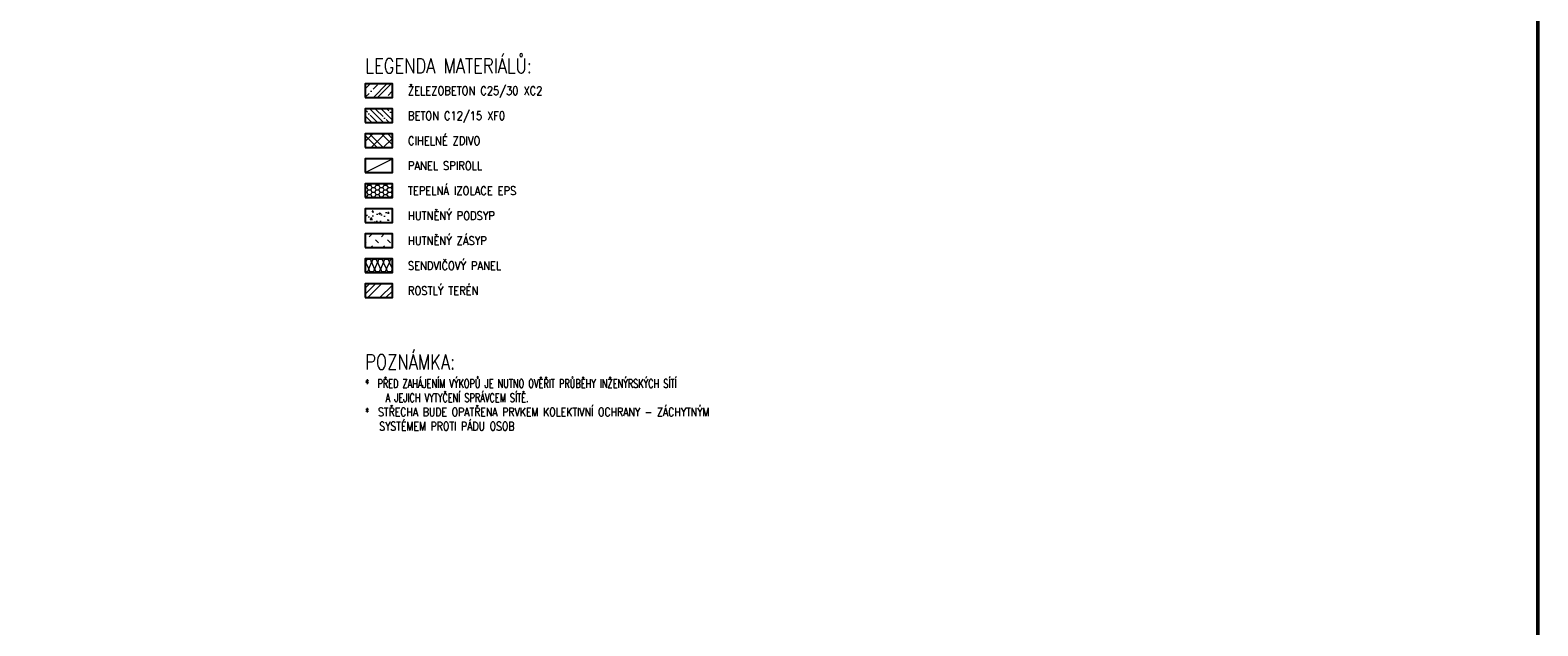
# Model space of a CAD drawing. Header units: millimetres. Extents: x -13560 to 57209, y -1473 to 35717.
# Tile 21 of 22: x 39517 to 57209, y 17276 to 24265. Entities that reach past the tile are written whole.
import ezdxf
from ezdxf.enums import TextEntityAlignment as Align

# ---------------------------------------------------------------- set-up
doc = ezdxf.new("R2010")
doc.units = ezdxf.units.MM
doc.header["$LTSCALE"] = 50
for name, color, linetype, lineweight in [('1LEGENDA_1000', 7, 'Continuous', 15), ('CA_POHHRA18', 8, 'Continuous', 18), ('CA_POHHRA25', 7, 'Continuous', 25), ('CA_SRAFY', 9, 'Continuous', 13), ('CA_TEXT25', 7, 'Continuous', 25), ('CA_TEXT35', 62, 'Continuous', 35)]:
    doc.layers.add(name, color=color, linetype=linetype, lineweight=lineweight)
doc.layers.add('ca_stav_pohra', color=9, linetype='Continuous')
doc.layers.add('RAMECEK', color=1, linetype='Continuous', lineweight=50, plot=False)
doc.styles.add('ROMANS', font='romans.shx', dxfattribs={"width": 0.8})

msp = doc.modelspace()

# ---------------------------------------------------------------- hatches: boundary and pattern name
at = {"layer": 'CA_POHHRA18', "transparency": 33554687}
h = msp.add_hatch(dxfattribs=at)
h.set_pattern_fill('HONEY', color=256, scale=10)
h.set_pattern_definition([(0, (0, -2493.5), (47.625, 27.4963), [31.75, -63.5]), (120, (0, -2493.5), (-47.624994, 27.49631), [31.75, -63.5]), (60, (0, -2493.5), (6e-06, 54.99261), [-63.5, 31.75])])
h.paths.add_polyline_path([(43768.1, 22461.3), (43448.1, 22461.3), (43448.1, 22301.3), (43768.1, 22301.3)])
at = {"layer": 'CA_SRAFY'}
h = msp.add_hatch(dxfattribs=at)
h.set_pattern_fill('ZELEZOBETON', color=256, scale=35)
h.set_pattern_definition([(45, (-426237.19, -202531.45), (-123.743687, 123.743687), []), (45, (-426187.69, -202531.45), (-123.743687, 123.743687), []), (45, (-426088.7, -202531.45), (-74.24621, 173.24116), [70, -35, 0, -35])])
h.paths.add_polyline_path([(43768.1, 23634.4), (43448.1, 23634.4), (43448.1, 23474.4), (43768.1, 23474.4)])
at = {"layer": 'CA_SRAFY', "transparency": 33554687}
h = msp.add_hatch(dxfattribs=at)
h.set_pattern_fill('ANSI35', color=256, scale=15, angle=90)
h.set_pattern_definition([(135, (267368.3, -126977.32), (-67.35192, -67.35192), []), (135, (267368.3, -126909.97), (-67.35192, -67.35192), [119.0625, -23.8125, 0, -23.8125])])
h.paths.add_polyline_path([(43768.1, 23341.2), (43448.1, 23341.2), (43448.1, 23181.2), (43768.1, 23181.2)])
at = {"layer": 'CA_SRAFY'}
h = msp.add_hatch(dxfattribs=at)
h.set_pattern_fill('ZDIVO-STR_PEV', color=256, scale=50, angle=-90)
h.set_pattern_definition([(315, (-385518.37, -201512.71), (106.066017, 106.066017), []), (315, (-385518.37, -201583.42), (106.066017, 106.066017), []), (45, (-385518.37, -201512.71), (-70.710678, 70.710678), [])])
h.paths.add_polyline_path([(43768.1, 23047.9), (43448.1, 23047.9), (43448.1, 22887.9), (43768.1, 22887.9)])
at = {"layer": 'CA_SRAFY', "lineweight": 13}
h = msp.add_hatch(dxfattribs=at)
h.set_pattern_fill('AR-CONC', color=256, style=0)
h.set_pattern_definition([(50, (-667981.45, -197953.31), (182.18467, -15.939086), [19.05, -209.55]), (355, (-667981.45, -197953.31), (-35.242826, 191.056643), [15.24, -167.64]), (100.451, (-667966.27, -197954.64), (146.9425, 175.116688), [16.19, -178.09]), (46.1842, (-667981.45, -197902.5), (271.07904, -42.04233), [28.575, -314.325]), (96.6356, (-667958.86, -197906.01), (237.40423, 247.42556), [24.285, -267.135]), (351.184, (-667981.45, -197902.5), (237.40461, 247.42512), [22.86, -251.46]), (21, (-667956.05, -197915.21), (151.61488, -102.26552), [19.05, -209.55]), (326, (-667956.05, -197915.21), (61.80203, 184.187966), [15.24, -167.64]), (71.4514, (-667943.42, -197923.73), (213.41649, 81.922858), [16.19, -178.09]), (37.5, (-667981.45, -197953.31), (3.088603, 84.555039), [0, -165.608, 0, -170.18, 0, -168.275]), (7.5, (-667981.45, -197953.31), (66.819663, 100.180575), [0, -97.028, 0, -161.798, 0, -64.135]), (327.5, (-668038.094, -197953.31), (135.590595, -5.728744), [0, -63.5, 0, -198.12, 0, -262.89]), (317.5, (-668063.49, -197953.31), (148.129181, 25.426491), [0, -82.55, 0, -131.572, 0, -186.69])])
h.paths.add_polyline_path([(43768.1, 22168), (43448.1, 22168), (43448.1, 22008), (43768.1, 22008)])
at = {"layer": 'CA_SRAFY'}
h = msp.add_hatch(dxfattribs=at)
h.set_pattern_fill('ZEM_NASYPANA', color=256, scale=50)
h.set_pattern_definition([(45, (1535209.03, 87459.67), (0, 141.421356), [50, -150]), (135, (1535315.1, 87530.39), (-141.421356, 1e-14), [50, -150])])
h.paths.add_polyline_path([(43768.1, 21874.7), (43448.1, 21874.7), (43448.1, 21714.7), (43768.1, 21714.7)])
h = msp.add_hatch(dxfattribs=at)
h.set_pattern_fill('FP_72', color=256, scale=0.8, angle=336.422, style=0, pattern_type=2)
h.set_pattern_definition([(246.422, (37429.58, 21573.48), (-9e-06, -159.01516), [27.4568, -14.4848, 72.2656, -14.4848, -44.8072]), (246.422, (37429.58, 21573.48), (-9e-06, -159.01516), [-128.692, 27.4568, -17.3504]), (293.578, (37471.22, 21573.48), (69.3992, 0.0003), [27.4568, -14.4848, 72.2656, -14.4848, -44.8072]), (293.578, (37471.22, 21573.48), (69.3992, 0.0003), [-128.692, 27.4568, -17.3504]), (180, (37471.22, 21573.48), (-6e-13, -159.0144), [41.6392, -27.7592]), (180, (37436.52, 21430.37), (-6e-13, -159.0144), [41.6392, -27.7592]), (270, (37482.2, 21548.31), (69.4, -2e-13), [13.2744, -145.74]), (270, (37447.5, 21468.805), (69.4, -2e-13), [13.2744, -145.74]), (270, (37418.595, 21548.31), (69.4, -2e-13), [13.2744, -145.74]), (270, (37383.895, 21468.806), (69.4, -2e-13), [13.2744, -145.74])])
h.paths.add_polyline_path([(43763.5, 21509.4), (43763.5, 21581.4), (43448.1, 21581.4), (43448.1, 21421.4), (43763.5, 21421.4)])
h = msp.add_hatch(dxfattribs=at)
h.set_pattern_fill('ZEM_PUVODNI', color=256, scale=50)
h.set_pattern_definition([(45, (25624.03, -123865.61), (-141.42136, 141.42136), []), (45, (25694.74, -123865.61), (-141.42136, 141.42136), []), (45, (25765.46, -123865.61), (-141.42136, 141.42136), [])])
h.paths.add_polyline_path([(43768.1, 21128.1), (43768.1, 21288.1), (43448.1, 21288.1), (43448.1, 21128.1)])

# ---------------------------------------------------------------- linework, layer by layer
at = {"layer": 'CA_POHHRA25'}
for points in [[(43448.1, 23474.4), (43768.1, 23474.4), (43768.1, 23634.4), (43448.1, 23634.4)], [(43448.1, 23181.2), (43768.1, 23181.2), (43768.1, 23341.2), (43448.1, 23341.2)], [(43448.1, 22887.9), (43768.1, 22887.9), (43768.1, 23047.9), (43448.1, 23047.9)], [(43448.1, 22594.6), (43768.1, 22594.6), (43768.1, 22754.6), (43448.1, 22754.6)], [(43448.1, 22301.3), (43768.1, 22301.3), (43768.1, 22461.3), (43448.1, 22461.3)], [(43448.1, 22008), (43768.1, 22008), (43768.1, 22168), (43448.1, 22168)], [(43448.1, 21714.7), (43768.1, 21714.7), (43768.1, 21874.7), (43448.1, 21874.7)], [(43448.1, 21421.4), (43768.1, 21421.4), (43768.1, 21581.4), (43448.1, 21581.4)]]:
    msp.add_lwpolyline(points, close=True, dxfattribs=at)
at = {"layer": 'CA_SRAFY'}
msp.add_line((43448.1, 22594.6), (43768.1, 22754.6), dxfattribs=at)
at = {"layer": 'ca_stav_pohra'}
msp.add_lwpolyline([(43448.1, 21128.1), (43768.1, 21128.1), (43768.1, 21288.1), (43448.1, 21288.1)], close=True, dxfattribs=at)
at = {"layer": 'RAMECEK'}
msp.add_lwpolyline([(-13559.5, 0), (57208.6, 0), (57208.6, 35717), (-13559.5, 35717)], close=True, dxfattribs=at)

# ---------------------------------------------------------------- texts
at = {"layer": '1LEGENDA_1000', "lineweight": 20, "style": 'ROMANS', "width": 0.85}
for s, p in [('ŽELEZOBETON C25/30 XC2', (43950.1, 23554.4)), ('BETON C12/15 XF0 ', (43950.1, 23261.2)), ('CIHELNÉ ZDIVO', (43950.1, 22967.9)), ('PANEL SPIROLL', (43950.1, 22674.6)), ('TEPELNÁ IZOLACE EPS', (43950.1, 22381.3)), ('HUTNĚNÝ PODSYP', (43950.1, 22088)), ('HUTNĚNÝ ZÁSYP', (43950.1, 21794.7)), ('SENDVIČOVÝ PANEL ', (43950.1, 21501.4)), ('ROSTLÝ TERÉN', (43950.1, 21208.1))]:
    msp.add_text(s, height=100, dxfattribs=at).set_placement(p, align=Align.MIDDLE_LEFT)
at = {"layer": 'CA_TEXT25', "insert": (43448.1, 20460.1), "char_height": 100, "width": 5318.003, "attachment_point": 1, "style": 'ROMANS'}
msp.add_mtext('\\A1;\\pxsm1;{\\H1.75x;\\C62;POZNÁMKA:\\P\\A0;\\H0.57143x;\\W0.7;\\C256;*  PŘED ZAHÁJENÍM VÝKOPŮ JE NUTNO OVĚŘIT PRŮBĚHY INŽENÝRSKÝCH SÍTÍ\\P     A JEJICH VYTYČENÍ SPRÁVCEM SÍTĚ.\\P\\A1;* \\A0;\\W0.8; STŘECHA BUDE OPATŘENA PRVKEM KOLEKTIVNÍ OCHRANY - ZÁCHYTNÝM \\P   SYSTÉMEM PROTI PÁDU OSOB\\A1;\\H1.25002x;\\W0.7;\\P }', dxfattribs=at)
at = {"layer": 'CA_TEXT35', "insert": (43449.2, 23934.2), "char_height": 175, "width": 1.364242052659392e-12, "attachment_point": 1, "line_spacing_factor": 0.936439, "style": 'ROMANS'}
msp.add_mtext('\\pxt0.8,1.6,2.4,3.2,4,4.8,5.6,6.4,7.2,8,8.8,9.6,10.4,11.2,12,12.8,13.6,14.4,15.2,16,16.8,17.6,18.4,19.2,20,20.8,21.6,22.4,23.2,24,24.8,25.6;LEGENDA MATERIÁLŮ:', dxfattribs=at)

doc.saveas('drawing.dxf')
